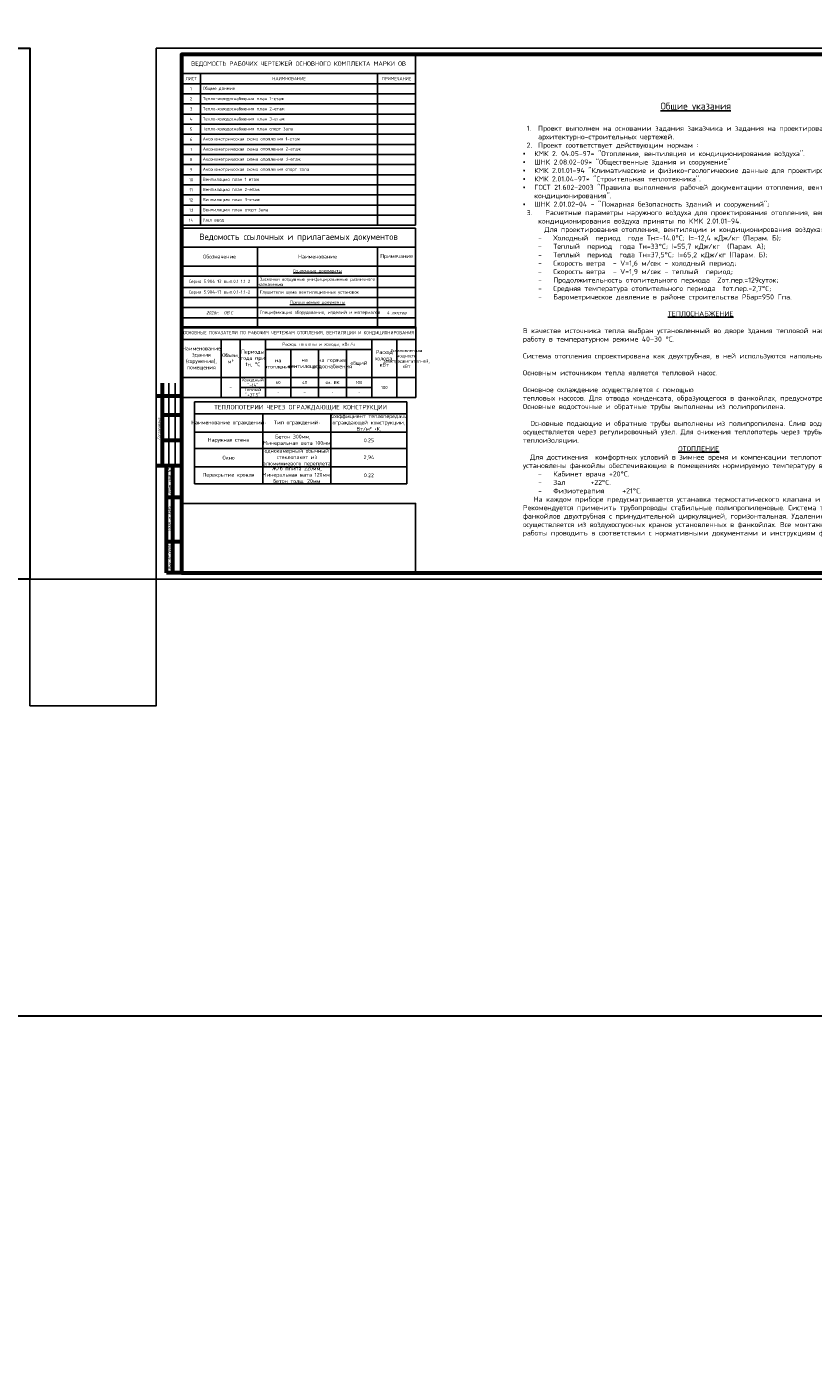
# Model space of a CAD drawing. Header units: millimetres. Extents: x 9824119 to 13672909, y -72394 to 462135.
# Tile 2 of 256: x 9946864 to 10009105, y -72394 to 32255. Entities that reach past the tile are written whole.
import ezdxf
from ezdxf.enums import TextEntityAlignment as Align

# ---------------------------------------------------------------- set-up
doc = ezdxf.new("R2010")
doc.units = ezdxf.units.MM
doc.layers.add('1', color=7, linetype='Continuous')
doc.styles.add('GOST_R', font='txt', dxfattribs={"width": 0.8, "oblique": 15})
doc.styles.add('ISO_1.0', font='isocpeur.ttf')
doc.styles.add('ISOCPEUR', font='isocpeui.ttf')

# ---------------------------------------------------------------- blocks, each defined once
blk = doc.blocks.new('*T376')
at = {"color": 255, "lineweight": -2, "transparency": 16777216}
for p, q in [((0, 0), (18500, 0)), ((0, 0), (0, -1500)), ((18500, 0), (18500, -1500))]:
    blk.add_line(p, q, dxfattribs=at)
at = {"color": 0, "linetype": 'ByBlock', "lineweight": -2, "transparency": 16777216}
for p, q in [((0, -1500), (18500, -1500)), ((0, -1500), (0, -7890.12)), ((6000, -1500), (6000, -7890.12)), ((15500, -1500), (15500, -7890.12)), ((18500, -1500), (18500, -7890.12)), ((0, -3000), (18500, -3000)), ((0, -3800), (18500, -3800)), ((0, -4690.12), (18500, -4690.12)), ((0, -5490.12), (18500, -5490.12)), ((0, -6290.12), (18500, -6290.12)), ((0, -7090.12), (18500, -7090.12)), ((0, -7890.12), (18500, -7890.12))]:
    blk.add_line(p, q, dxfattribs=at)
at = {"color": 0, "lineweight": 20, "transparency": 16777216, "style": 'ISOCPEUR'}
for s, insert, char_height, width, attachment_point in [('{\\fISOCPEUR|b0|i0|c204|p34;\\C256;Ведомость ссылочных и прилагаемых документов}', (9250, -750), 500, 18497, 5), ('{\\fISOCPEUR|b0|i0|c204|p34;Обозначение}', (3000, -2250), 300, 5997, 5), ('{\\fISOCPEUR|b0|i0|c204|p34;Наименование}', (10750, -2250), 300, 9497, 5), ('{\\fISOCPEUR|b0|i0|c204|p34;Примечание}', (17000, -2250), 300, 2997, 5), ('{\\fISOCPEUR|b0|i0|c204|p34;Серия 5.904-13 вып.0.1-1.1-2}', (3000, -4245.06), 250, 5997, 5), ('{\\fISOCPEUR|b0|i0|c204|p34; Заслонки воздушные унифицированные различного    назначения}', (6001.5, -4245.06), 250, 9497, 4), ('{\\fISOCPEUR|b0|i0|c204|p34;\\LСсылочные документы}', (10750, -3400), 250, 9497, 5), ('{\\fISOCPEUR|b0|i0|c204|p34;Серия 5.904-17 вып.0.1-1.1-2}', (3000, -5090.12), 250, 5997, 5), ('{\\fISOCPEUR|b0|i0|c204|p34; Глушители шума вентиляционных установок}', (6001.5, -5090.12), 250, 9497, 4), ('{\\fISOCPEUR|b0|i0|c204|p34;\\LПрилагаемые документы}', (10750, -5890.12), 250, 9497, 5), ('{\\C7;2026г.  ОВ}.С', (3000, -6690.12), 250, 5997, 5), ('{\\fISOCPEUR|b0|i0|c204|p34; Спецификация оборудования, изделий и материалов}', (6001.5, -6690.12), 250, 9497, 4), ('4 листов', (17000, -6690.12), 250, 2997, 5)]:
    blk.add_mtext(s, dxfattribs=dict(at, insert=insert, char_height=char_height, width=width, attachment_point=attachment_point))
blk = doc.blocks.new('*T377')
at = {"color": 255, "lineweight": -2, "transparency": 16777216}
for p, q in [((0, 0), (16800, 0)), ((0, 0), (0, -960)), ((16800, 0), (16800, -960))]:
    blk.add_line(p, q, dxfattribs=at)
at = {"color": 0, "linetype": 'ByBlock', "lineweight": -2, "transparency": 16777216}
for p, q in [((0, -960), (16800, -960)), ((0, -960), (0, -6492)), ((5400, -960), (5400, -6492)), ((10800, -960), (10800, -6492)), ((16800, -960), (16800, -6492)), ((0, -2400), (16800, -2400)), ((0, -3704), (16800, -3704)), ((0, -5144), (16800, -5144)), ((0, -6492), (16800, -6492))]:
    blk.add_line(p, q, dxfattribs=at)
at = {"color": 0, "transparency": 16777216, "attachment_point": 5, "style": 'ISO_1.0'}
for s, insert, char_height, width in [('{\\C256;\\c0;ТЕПЛОПОТЕРИИ ЧЕРЕЗ ОГРАЖДАЮЩИЕ КОНСТРУКЦИИ}', (8400, -480), 360, 16796.4), ('Наружная стена ', (2700, -3052), 300, 5396.4), ('Бетон 300мм,    Минеральная вата{\\C250; 100мм}', (8100, -3052), 300, 5396.4), ('0.25', (13800, -3052), 300, 5996.4), ('однокамерный обычный стеклопакет из алюминиевого переплета', (8100, -4424), 300, 5396.4), ('Окно', (2700, -4424), 300, 5396.4), ('Ж/б плита 220мм, Минеральная вата{\\C250; 120мм,} бетон толщ. 20мм', (8100, -5818), 300, 5396.4), ('2,94', (13800, -4424), 300, 5996.4), ('Перекрытие кровля', (2700, -5818), 300, 5396.4), ('0.22', (13800, -5818), 300, 5996.4)]:
    blk.add_mtext(s, dxfattribs=dict(at, insert=insert, char_height=char_height, width=width))
at = {"color": 0, "transparency": 16777216, "char_height": 300, "attachment_point": 5}
for s, insert, width in [('{\\fISOCPEUR|b0|i0|c204|p34;Коэффициент теплопередачи\\Pограждающей конструкции,  \\PВт/м² •К,}', (13800, -1680), 5996.4), ('{\\fISOCPEUR|b0|i0|c204|p34;Наименование ограждений:}', (2700, -1680), 5396.4), ('{\\fISOCPEUR|b0|i0|c204|p34;Тип ограждений:}', (8100, -1680), 5396.4)]:
    blk.add_mtext(s, dxfattribs=dict(at, insert=insert, width=width))
blk = doc.blocks.new('*T378')
at = {"color": 255, "lineweight": -2, "transparency": 16777216}
for p, q in [((0, 0), (18533, 0)), ((0, 0), (0, -1007)), ((18533, 0), (18533, -1007))]:
    blk.add_line(p, q, dxfattribs=at)
at = {"color": 0, "linetype": 'ByBlock', "lineweight": -2, "transparency": 16777216}
for p, q in [((0, -1007), (18533, -1007)), ((0, -1007), (0, -5607)), ((3133, -1007), (3133, -5607)), ((4633, -1007), (4633, -5607)), ((6633, -1007), (6633, -5607)), ((15033, -1007), (15033, -5607)), ((17033, -1007), (17033, -5607)), ((18533, -1007), (18533, -5607)), ((6633, -1807), (15033, -1807)), ((8633, -1807), (8633, -5607)), ((10833, -1807), (10833, -5607)), ((13033, -1807), (13033, -5607)), ((0, -4007), (18533, -4007)), ((4633, -4807), (15033, -4807)), ((0, -5607), (18533, -5607))]:
    blk.add_line(p, q, dxfattribs=at)
at = {"color": 0, "transparency": 16777216, "attachment_point": 5}
for s, insert, char_height, width, style in [('{\\fISOCPEUR|b0|i0|c204|p34;\\C256;ОСНОВНЫЕ ПОКАЗАТЕЛИ ПО РАБОЧИМ ЧЕРТЕЖАМ ОТОПЛЕНИЯ, ВЕНТИЛЯЦИИ И КОНДИЦИОНИРОВАНИЯ}', (9266, -503), 250, 18529.94, 'ISOCPEUR'), ('{\\C256;Наименование здания (соружения), помещения}', (1566, -2507), 300, 3129.94, 'ISO_1.0'), ('{\\C256;Объем, м³}', (3883, -2507), 300, 1497, 'ISO_1.0'), ('{\\C256;Периоды года при tн, %%DС}', (5633, -2507), 300, 1997, 'ISO_1.0'), ('Расход теплоты и холода, кВт/ч', (10833, -1407), 250, 8397, 'ISO_1.0'), ('Расход холода, кВт', (16033, -2507), 300, 1997, 'ISO_1.0'), ('Установленная мощность электродвигател-ей, кВт', (17783, -2507), 250, 1497, 'ISO_1.0'), ('на отопление', (7633, -2907), 300, 1997, 'ISO_1.0'), ('на вентиляцию', (9733, -2907), 300, 2197, 'ISO_1.0'), ('на горячее водоснабжения', (11933, -2907), 300, 2197, 'ISO_1.0'), ('общий', (14033, -2907), 300, 1997, 'ISO_1.0'), ('{\\C256;Холодный "-14"}', (5633, -4407), 250, 1997, 'ISO_1.0'), ('-', (3883, -4807), 250, 1497, 'ISO_1.0'), ('{\\C256;Теплый "+37,5"}', (5633, -5207), 250, 1997, 'ISO_1.0'), ('60', (7633, -4407), 250, 1997, 'ISO_1.0'), ('40', (9733, -4407), 250, 2197, 'ISO_1.0'), ('-', (9733, -5207), 250, 2197, 'ISO_1.0'), ('см. ВК', (11933, -4407), 250, 2197, 'ISO_1.0'), ('100', (14033, -4407), 250, 1997, 'ISO_1.0'), ('100', (16033, -4807), 250, 1997, 'ISO_1.0')]:
    blk.add_mtext(s, dxfattribs=dict(at, insert=insert, char_height=char_height, width=width, style=style))
at = {"color": 0, "transparency": 16777216, "char_height": 240, "attachment_point": 5}
for insert, width in [((7633, -5207), 1997), ((11933, -5207), 2197), ((14033, -5207), 1997)]:
    blk.add_mtext('-', dxfattribs=dict(at, insert=insert, width=width))
blk = doc.blocks.new('*T379')
at = {"color": 0, "linetype": 'ByBlock', "lineweight": -2, "transparency": 16777216}
for p, q in [((0, 0), (18500, 0)), ((0, 0), (0, -13500)), ((18500, 0), (18500, -13500)), ((0, -1500), (18500, -1500)), ((1500, -1500), (1500, -13500)), ((15500, -1500), (15500, -13500)), ((0, -2300), (18500, -2300)), ((0, -3100), (18500, -3100)), ((0, -3900), (18500, -3900)), ((0, -4700), (18500, -4700)), ((0, -5500), (18500, -5500)), ((0, -6300), (18500, -6300)), ((0, -7100), (18500, -7100)), ((0, -7900), (18500, -7900)), ((0, -8700), (18500, -8700)), ((0, -9500), (18500, -9500)), ((0, -10300), (18500, -10300)), ((0, -11100), (18500, -11100)), ((0, -11900), (18500, -11900)), ((0, -12700), (18500, -12700)), ((0, -13500), (18500, -13500))]:
    blk.add_line(p, q, dxfattribs=at)
at = {"color": 0, "transparency": 16777216, "style": 'ISO_1.0'}
for s, insert, char_height, width, attachment_point in [('ВЕДОМОСТЬ РАБОЧИХ ЧЕРТЕЖЕЙ ОСНОВНОГО КОМПЛЕКТА МАРКИ ОВ', (9250, -750), 350, 18497, 5), ('ЛИСТ', (750, -1900), 250, 1497, 5), ('НАИМНОВАНИЕ', (8500, -1900), 250, 13997, 5), ('ПРИМЕЧАНИЕ', (17000, -1900), 250, 2997, 5), ('1', (750, -2700), 250, 1497, 5), ('3', (750, -4300), 250, 1497, 5), ('2', (750, -3500), 250, 1497, 5), ('4', (750, -5100), 250, 1497, 5), ('5', (750, -5900), 250, 1497, 5), ('6', (750, -6700), 250, 1497, 5), ('{\\C256; Аксонометрическая схема отопления 1-етаж }', (1501.5, -6700), 250, 13997, 4), ('8', (750, -8300), 250, 1497, 5), ('7', (750, -7500), 250, 1497, 5), ('{\\C256; Аксонометрическая схема отопления 2-етаж }', (1501.5, -7500), 250, 13997, 4), ('{\\C256; Аксонометрическая схема отопления 3-етаж }', (1501.5, -8300), 250, 13997, 4), ('9', (750, -9100), 250, 1497, 5), ('{\\C256; Аксонометрическая схема отопления спорт зала }', (1501.5, -9100), 250, 13997, 4), ('10', (750, -9900), 250, 1497, 5), ('{\\C256; Вентиляция план 1-етаж}', (1501.5, -9900), 250, 13997, 4), ('11', (750, -10700), 250, 1497, 5), ('12', (750, -11500), 250, 1497, 5), ('{\\C256; Вентиляция план 2-етаж}', (1501.5, -10700), 250, 13997, 4), ('{\\C256; Вентиляция план 3-етаж}', (1501.5, -11500), 250, 13997, 4), ('13', (750, -12300), 250, 1497, 5), ('{\\C256; Вентиляция план спорт зала}', (1501.5, -12300), 250, 13997, 4), ('14', (750, -13100), 250, 1497, 5), ('{\\C7; }Узел ввод ', (1501.5, -13100), 250, 13997, 4)]:
    blk.add_mtext(s, dxfattribs=dict(at, insert=insert, char_height=char_height, width=width, attachment_point=attachment_point))
at = {"color": 0, "transparency": 16777216, "char_height": 250, "width": 13997, "attachment_point": 4}
for s, insert in [('{\\fISOCPEUR|b0|i0|c204|p34; Общие данние }', (1501.5, -2700)), ('{\\fISOCPEUR|b0|i0|c204|p34;\\C256; Тепло-холодоснабжения план 1-етаж}', (1501.5, -3500)), ('{\\fISOCPEUR|b0|i0|c204|p34;\\C256; Тепло-холодоснабжения план \\fISOCPEUR|b0|i0|c0|p34;2\\fISOCPEUR|b0|i0|c204|p34;-етаж}', (1501.5, -4300)), ('{\\fISOCPEUR|b0|i0|c204|p34;\\C256; Тепло-холодоснабжения план 3-етаж}', (1501.5, -5100)), ('{\\fISOCPEUR|b0|i0|c204|p34;\\C256; Тепло-холодоснабжения план спорт зала}', (1501.5, -5900))]:
    blk.add_mtext(s, dxfattribs=dict(at, insert=insert))

msp = doc.modelspace()

# ---------------------------------------------------------------- linework, layer by layer
at = {"color": 0, "linetype": 'Continuous', "lineweight": 60}
for p, q in [((9957632.1, -2469.8), (9957632.1, 4030.2)), ((9959132.1, 3006.2), (9957132.1, 3006.2)), ((9957632.1, 3030.2), (9959132.1, 3030.2)), ((9957632.1, 1530.2), (9959132.1, 1530.2)), ((9957632.1, -469.8), (9959132.1, -469.8)), ((9957132.1, -2469.8), (9959132.1, -2469.8)), ((9957932.1, -10969.8), (9957932.1, -2469.8)), ((9958432.1, -10969.8), (9958432.1, -2469.8)), ((9957932.1, -4969.8), (9959132.1, -4969.8)), ((9957932.1, -8469.8), (9959132.1, -8469.8)), ((9959132.1, -10969.8), (9957932.1, -10969.8))]:
    msp.add_line(p, q, dxfattribs=at)
at = {"color": 0, "linetype": 'Continuous', "lineweight": -2}
for p, q in [((9958132.1, -2469.8), (9958132.1, 4030.2)), ((9958632.1, -2469.8), (9958632.1, 4030.2))]:
    msp.add_line(p, q, dxfattribs=at)
at = {"color": 3, "lineweight": 30}
msp.add_lwpolyline([(9824118.9, 100123.3), (11313350.4, 100123.3), (11313350.4, -46038.9), (9824118.9, -46038.9)], close=True, dxfattribs=at)
at = {"lineweight": 30, "ltscale": 20}
msp.add_lwpolyline([(9887732.1, 30530.2), (9947132.1, 30530.2), (9947132.1, -11469.8), (9887732.1, -11469.8)], close=True, dxfattribs=at)
at = {"color": 0, "linetype": 'Continuous', "lineweight": -2}
msp.add_lwpolyline([(9957132.1, -11469.8), (10065730.4, -11469.8), (10065730.4, 30530.2), (9957132.1, 30530.2), (9957132.1, -11469.8)], dxfattribs=at)
at = {"color": 0, "linetype": 'Continuous', "lineweight": 60}
msp.add_lwpolyline([(9959132.1, -10969.8), (10065230.4, -10969.8), (10065230.4, 30030.2), (9959132.1, 30030.2), (9959132.1, -10969.8)], dxfattribs=at)
for points in [[(9959132.1, -5469.8), (9977632.1, -5469.8), (9977632.1, -10969.8), (9959132.1, -10969.8)], [(9947132.1, -11469.8), (9957132.1, -11469.8), (9957132.1, -21469.8), (9947132.1, -21469.8)]]:
    msp.add_lwpolyline(points, close=True)

# ---------------------------------------------------------------- block references
for name, p in [('*T379', (9959132.1, 30030.2)), ('*T376', (9959132.1, 16306.2)), ('*T378', (9959132.1, 8506.2)), ('*T377', (9960144.8, 2574.5))]:
    msp.add_blockref(name, p)

# ---------------------------------------------------------------- texts
at = {"color": 0, "linetype": 'Continuous', "lineweight": -2, "style": 'GOST_R', "oblique": 15, "width": 0.8}
msp.add_text('Согласовано:', height=300, rotation=90, dxfattribs=at).set_placement((9957520.2, -453.4))
for s, rotation, p in [('Взам. инв. N%%d', 90, (9958182.1, -3719.8)), ('Подп. и дата', 90, (9958182.1, -6719.8)), ('Инв. N%%d подл.', 90.7, (9958182.1, -9719.8))]:
    msp.add_text(s, height=300, rotation=rotation, dxfattribs=at).set_placement(p, align=Align.MIDDLE_CENTER)
at = {"insert": (9986122.2, 27067.1), "char_height": 300, "width": 27276.212, "attachment_point": 1, "style": 'ISOCPEUR'}
msp.add_mtext('\\pi13638.10589;{\\fISOCPEUR|b0|i0|c204|p34;\\H1.66667x;\\L\\C7;\\P\\pi10874.35036;\\H1.1x;Общие указания\\l\\P\\pi13638.10589;\\P\\pi-900,l1200,t1200;\\H0.72727x;1.^IПроект выполнен на основании задания заказчика и задания на проектирование архитектурно-строительных чертежей.\\P2.^IПроект соответствует действующим нормам :\\P\\pl900,t900;\\fSymbol|b0|i0|c2|p18;·^I\\fISOCPEUR|b0|i0|c204|p34;КМК 2. 04.05-97* "Отопление, вентиляция и кондиционирование воздуха".\\P\\fSymbol|b0|i0|c2|p18;·^I\\fISOCPEUR|b0|i0|c204|p34;ШНК 2.08.02-09* "Общественные здания и сооружение" \\P\\fSymbol|b0|i0|c2|p18;·^I\\fISOCPEUR|b0|i0|c204|p34;КМК 2.01.01-94 "Климатические и физико-геологические данные для проектирования".\\P\\fSymbol|b0|i0|c2|p18;·^I\\fISOCPEUR|b0|i0|c204|p34;КМК 2.01.04-97* "Строительная теплотехника".\\P\\fSymbol|b0|i0|c2|p18;·^I\\fISOCPEUR|b0|i0|c204|p34;ГОСТ 21.602-2003 "Правила выполнения рабочей документации отопления, вентиляции и кондиционирования".\\P\\fSymbol|b0|i0|c2|p18;·^I\\fISOCPEUR|b0|i0|c204|p34;ШНК \\fISOCPEUR|b0|i0|c186|p34;2.01.02-04\\fISOCPEUR|b0|i0|c204|p34; - \\fISOCPEUR|b0|i0|c186|p34;"\\fISOCPEUR|b0|i0|c204|p34;Пожарная безопасность зданий и сооружений\\fISOCPEUR|b0|i0|c186|p34;"\\fISOCPEUR|b0|i0|c204|p34;;\\P\\pl1200,t1200;3.^I  Расчетные параметры наружного воздуха для проектирования отопления, вентиляции и кондиционирования воздуха приняты по КМК 2.01.01-94.\\P\\pi-300,l300,tz;      Для проектирования отопления, вентиляции и кондиционирования воздуха: \\P\\pl1500,t1500;-^IХолодный  период  года Тн\\fISOCPEUR|b0|i0|c186|p34;=-14.0°C\\fISOCPEUR|b0|i0|c204|p34;; I=-12,4 кДж/кг (Парам. Б);\\P-^IТеплый  период  года Тн=33°C; I=55,7 кДж/кг  (Парам. А);\\P-^IТеплый  период  года Тн=37,5°C; I=65,2 кДж/кг (Парам. Б);\\P-^IСкорость ветра  - V=1,6 м/сек - холодный период;\\P-^IСкорость ветра  - V=1,9 м/сек - теплый  период;\\P-^IПродолжительность отопительного периода  Zот.пер.=129суток;\\P-^IСредняя температура отопительного периода  tот.пер.=2,7°C;\\P-^IБарометрическое давление в районе строительства Рбар=950 Гпа.\\P\\pi600,l0,tz;\\P\\pi11458.1097;\\LТЕПЛОСНАБЖЕНИЕ\\P\\pi13638.10589;\\l\\P\\pi0;\\C0;В качестве источника тепла выбран установленный во дворе здания тепловой насос, рассчитанный на работу в температурном режиме 40–30 °C.^J^JСистема отопления спроектирована как двухтрубная, в ней используются напольный фанкойл.\\P^JОсновным источником тепла является тепловой насос. \\P^JОсновное охлаждение осуществляется с помощью\\Pтепловых насосов. Для отвода конденсата, образующегося в фанкойлах, предусмотрены дренажные трубы. Основные водосточные и обратные трубы выполнены из полипропилена. \\P\\pi600;^JОсновные подающие и обратные трубы выполнены из полипропилена. Слив воды из системы осуществляется через регулировочный узел. Для снижения теплопотерь через трубы выполнены работы по теплоизоляции.\\C7; \\P\\pi12278.10827;\\LОТОПЛЕНИЕ\\l\\P\\pi0;  Для достижения  комфортных условий в зимнее время и компенсации теплопотерь в помещениях установлены \\C0;фанкойл\\C7;ы обеспечивающие в помещениях нормируемую температуру воздуха:\\P\\pi-300,l1500,t1500;-^IКабинет врача +20°C.\\P-^IЗал       +22°C.\\P-^IФизиотерапия     +21°C.\\P\\pi0,l0,tz;   На каждом приборе предусматривается устанавка термостатического клапана и запорного крана. Рекомендуется применить трубопроводы стабильные полипропиленовые. Система теплоснабжения \\C0;фанкойл\\C7;ов двухтрубная с принудительной циркуляцией, горизонтальная. Удаление воздуха осуществляется из воздухоспускных кранов установленных в \\C0;фанкойл\\C7;ах. Все монтажные и наладочные работы проводить в соответствии с нормативными документами и инструкциям фирм-изготовителя.}', dxfattribs=at)
at = {"layer": '1', "lineweight": 20, "ltscale": 50, "insert": (10058370.2, 25844.8), "char_height": 350, "attachment_point": 1, "style": 'ISO_1.0'}
msp.add_mtext_dynamic_manual_height_columns('\\pi34.26258;{\\W0.8;Обозна\\P\\pi153.26258;чение \\P\\pi-322.73742;параметра}', width=1230.525, gutter_width=1750, heights=[0], dxfattribs=at)

doc.saveas('drawing.dxf')
